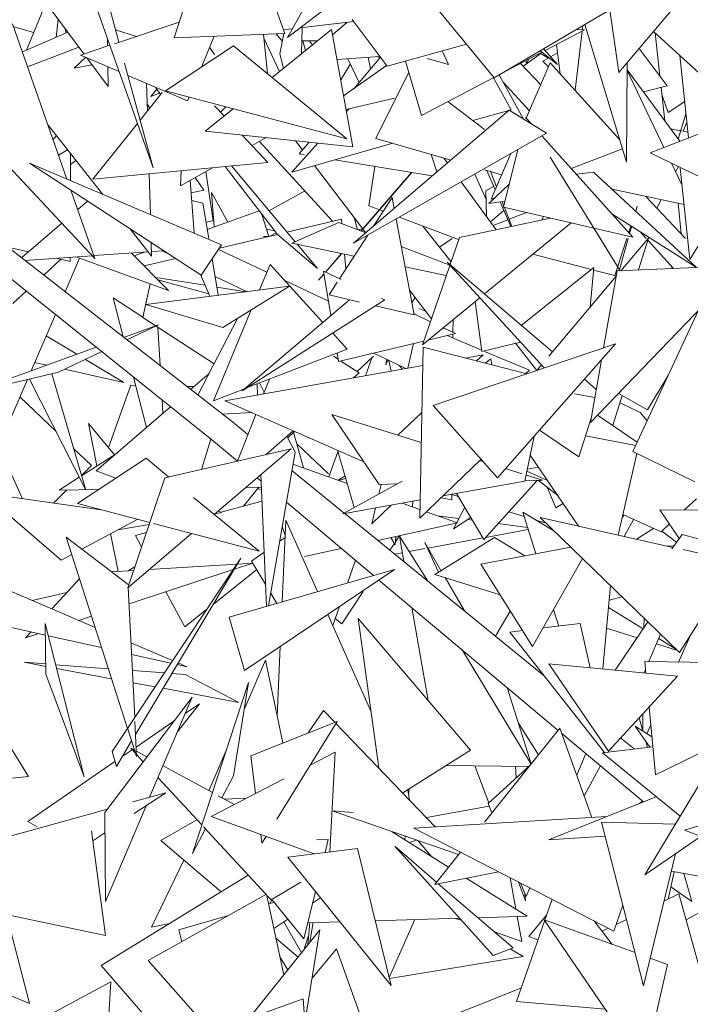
# Model space of a CAD drawing. Header units: metres. Extents: x -14.5 to 19.7, y -19.1 to 4.
# Tile 120 of 218: x 16.529 to 16.67, y 2.666 to 2.873. Entities that reach past the tile are written whole.
import ezdxf

# ---------------------------------------------------------------- set-up
doc = ezdxf.new("R2010")
doc.units = ezdxf.units.M
doc.layers.add('G-IMPT', color=7, linetype='Continuous', lineweight=5)
doc.layers.add('L-PLNT', color=7, linetype='Continuous', lineweight=5, true_color=0x005900)

# ---------------------------------------------------------------- blocks, each defined once
blk = doc.blocks.new('ÁRVORES ORNAMENTAIS - Pequeno e Médio Porte - Ipê-roxo-2976198-A')
at = {"layer": 'G-IMPT', "color": 253, "true_color": 0xaaaaaa}
for p, q in [((6.08667, 2.86917), (6.09667, 2.90079)), ((6.10992, 2.87005), (6.0995, 2.89927)), ((6.04933, 2.89047), (6.06771, 2.86577)), ((6.11964, 2.8857), (6.11044, 2.86924)), ((6.17661, 2.88564), (6.18003, 2.86185)), ((6.06839, 2.88098), (6.08226, 2.84183)), ((6.12816, 2.88271), (6.11044, 2.86924)), ((6.13995, 2.87765), (6.15385, 2.86072)), ((6.05563, 2.86659), (6.0597, 2.87643)), ((6.07293, 2.87605), (6.07506, 2.86823)), ((6.15385, 2.86072), (6.17813, 2.87505)), ((6.19196, 2.87599), (6.18003, 2.86185)), ((6.06188, 2.86927), (6.06227, 2.87308)), ((6.13139, 2.86321), (6.12404, 2.87299)), ((6.05272, 2.87212), (6.06415, 2.83947)), ((6.05716, 2.87029), (6.05296, 2.87144)), ((6.06401, 2.87018), (6.06369, 2.87118)), ((6.07413, 2.86792), (6.08771, 2.87246)), ((6.07435, 2.87084), (6.07875, 2.86946)), ((6.11969, 2.87089), (6.1072, 2.86084)), ((6.10964, 2.87084), (6.11146, 2.87105)), ((6.11308, 2.87124), (6.12436, 2.87256)), ((6.1134, 2.86583), (6.1135, 2.87129)), ((6.11969, 2.87089), (6.1242, 2.84626)), ((6.12291, 2.87239), (6.11989, 2.86981)), ((6.16454, 2.86649), (6.17281, 2.87084)), ((6.17082, 2.85815), (6.17232, 2.87058)), ((6.17106, 2.87088), (6.17281, 2.87084)), ((6.17235, 2.87085), (6.17245, 2.87169)), ((6.17291, 2.87197), (6.1816, 2.84303)), ((6.05478, 2.86623), (6.06433, 2.87031)), ((6.07263, 2.86902), (6.07265, 2.86742)), ((6.10992, 2.87005), (6.08667, 2.86917)), ((6.09238, 2.86301), (6.09502, 2.86949)), ((6.10544, 2.86988), (6.10623, 2.86164)), ((6.10551, 2.86911), (6.10878, 2.86211)), ((6.10808, 2.86998), (6.10937, 2.86841)), ((6.10883, 2.86581), (6.1097, 2.87005)), ((6.11345, 2.86855), (6.11676, 2.86853)), ((6.11366, 2.86855), (6.11425, 2.86651)), ((6.115, 2.86854), (6.11569, 2.86767)), ((6.19833, 2.86039), (6.18733, 2.87049)), ((6.18765, 2.8702), (6.18864, 2.86113)), ((6.06663, 2.86722), (6.05588, 2.86308)), ((6.067, 2.86554), (6.07314, 2.86758)), ((6.08486, 2.85799), (6.09908, 2.86748)), ((6.09409, 2.8672), (6.09515, 2.86568)), ((6.09908, 2.86748), (6.12292, 2.84798)), ((6.13139, 2.86321), (6.14802, 2.86782)), ((6.16711, 2.86354), (6.16423, 2.86684)), ((6.16696, 2.86776), (6.16769, 2.86162)), ((6.19017, 2.85907), (6.18431, 2.86692)), ((6.0681, 2.86506), (6.06568, 2.86277)), ((6.07509, 2.86206), (6.067, 2.86554)), ((6.0683, 2.86498), (6.07279, 2.85895)), ((6.10959, 2.86277), (6.10883, 2.86581)), ((6.12985, 2.86525), (6.12084, 2.8646)), ((6.12315, 2.86476), (6.12548, 2.85977)), ((6.12438, 2.85847), (6.12996, 2.86511)), ((6.12737, 2.86507), (6.12788, 2.86263)), ((6.12981, 2.86493), (6.1292, 2.8652)), ((6.13979, 2.86484), (6.14424, 2.86354)), ((6.14424, 2.86354), (6.14293, 2.8664)), ((6.15627, 2.86215), (6.16388, 2.86615)), ((6.16364, 2.86584), (6.15994, 2.86321)), ((6.16051, 2.86438), (6.16063, 2.8637)), ((6.16062, 2.86373), (6.16112, 2.8647)), ((6.16348, 2.86594), (6.16524, 2.86489)), ((6.16711, 2.86354), (6.16353, 2.86643)), ((6.16536, 2.86496), (6.16409, 2.86423)), ((6.16717, 2.86599), (6.1657, 2.86515)), ((6.19466, 2.84815), (6.19282, 2.86545)), ((6.06939, 2.86351), (6.06568, 2.86277)), ((6.07272, 2.86308), (6.07279, 2.85895)), ((6.07625, 2.86386), (6.08226, 2.84183)), ((6.12163, 2.8603), (6.12365, 2.86368)), ((6.13127, 2.86336), (6.12224, 2.85695)), ((6.13862, 2.85288), (6.13525, 2.86428)), ((6.16363, 2.8593), (6.15939, 2.86379)), ((6.16563, 2.8639), (6.16058, 2.85228)), ((6.16526, 2.86307), (6.16409, 2.86423)), ((6.16563, 2.8639), (6.18017, 2.8478)), ((6.18176, 2.8639), (6.1816, 2.84303)), ((6.18175, 2.86241), (6.19283, 2.84744)), ((6.08948, 2.85589), (6.07696, 2.86126)), ((6.13595, 2.86192), (6.129, 2.84805)), ((6.13862, 2.85288), (6.15376, 2.86083)), ((6.15738, 2.85407), (6.15367, 2.86078)), ((6.15492, 2.86135), (6.16, 2.8521)), ((6.1895, 2.84613), (6.18175, 2.86229)), ((6.08088, 2.85958), (6.08105, 2.85377)), ((6.08174, 2.85681), (6.08299, 2.8584)), ((6.0838, 2.85722), (6.08272, 2.85879)), ((6.16125, 2.85383), (6.15575, 2.85984)), ((6.19017, 2.85907), (6.18517, 2.85778)), ((6.1889, 2.85874), (6.18966, 2.85173)), ((6.08416, 2.85767), (6.07952, 2.85186)), ((6.08358, 2.85754), (6.08174, 2.85681)), ((6.08486, 2.85799), (6.12292, 2.84798)), ((6.08948, 2.85589), (6.0898, 2.85669)), ((6.13294, 2.85649), (6.12276, 2.85412)), ((6.1904, 2.85347), (6.18906, 2.85725)), ((6.08156, 2.85441), (6.08106, 2.85518)), ((6.09902, 2.85427), (6.09319, 2.84958)), ((6.09515, 2.85487), (6.09714, 2.85276)), ((6.09751, 2.85467), (6.0964, 2.85355)), ((6.12338, 2.85427), (6.12284, 2.85367)), ((6.14414, 2.85578), (6.15183, 2.84993)), ((6.15738, 2.85407), (6.14938, 2.85179)), ((6.18663, 2.84501), (6.21287, 2.85526)), ((6.1904, 2.85347), (6.19385, 2.85576)), ((6.15696, 2.85398), (6.12434, 2.82603)), ((6.1648, 2.84913), (6.15696, 2.85398)), ((6.16045, 2.85243), (6.16167, 2.85107)), ((6.19249, 2.8479), (6.19412, 2.85319)), ((6.04284, 2.85182), (6.06998, 2.82282)), ((6.06018, 2.8508), (6.07166, 2.83628)), ((6.07896, 2.85115), (6.06961, 2.83945)), ((6.1909, 2.85005), (6.19303, 2.84966)), ((6.19351, 2.84957), (6.19431, 2.85147)), ((6.06124, 2.84779), (6.06191, 2.84861)), ((6.1242, 2.84626), (6.09319, 2.84958)), ((6.10092, 2.84875), (6.10633, 2.84301)), ((6.103, 2.84655), (6.10596, 2.84822)), ((6.1648, 2.84913), (6.12434, 2.82603)), ((6.129, 2.84805), (6.14472, 2.84349)), ((6.16388, 2.8486), (6.18298, 2.8273)), ((6.19322, 2.84962), (6.19453, 2.84938)), ((6.0989, 2.78852), (6.02364, 2.84709)), ((6.10454, 2.84742), (6.1199, 2.83064)), ((6.11685, 2.84705), (6.11135, 2.84098)), ((6.13258, 2.84701), (6.11135, 2.84098)), ((6.11359, 2.84562), (6.11211, 2.84756)), ((6.1129, 2.84479), (6.11497, 2.84725)), ((6.18077, 2.84582), (6.17004, 2.84173)), ((6.06423, 2.84567), (6.06238, 2.84452)), ((6.06492, 2.8448), (6.06489, 2.83915)), ((6.11404, 2.8446), (6.1129, 2.84479)), ((6.14182, 2.84101), (6.14064, 2.84467)), ((6.14328, 2.84391), (6.14402, 2.84289)), ((6.15737, 2.84489), (6.1532, 2.8353)), ((6.15582, 2.83358), (6.15879, 2.8457)), ((6.16559, 2.84409), (6.17637, 2.82661)), ((6.16559, 2.84409), (6.18028, 2.82026)), ((6.20905, 2.83415), (6.18663, 2.84501)), ((6.09493, 2.78448), (6.02225, 2.84269)), ((6.09234, 2.81934), (6.05625, 2.84282)), ((6.09661, 2.82569), (6.05625, 2.84282)), ((6.06601, 2.84343), (6.06491, 2.84258)), ((6.10633, 2.84301), (6.06961, 2.83945)), ((6.08795, 2.8381), (6.09469, 2.84188)), ((6.10833, 2.82788), (6.09738, 2.84214)), ((6.11203, 2.82634), (6.09866, 2.84227)), ((6.12688, 2.82821), (6.1161, 2.84233)), ((6.14081, 2.84015), (6.12037, 2.84354)), ((6.12881, 2.84214), (6.12756, 2.83387)), ((6.19327, 2.83826), (6.19106, 2.84286)), ((6.19194, 2.84103), (6.19252, 2.84216)), ((6.19289, 2.8418), (6.19494, 2.82265)), ((6.08143, 2.8406), (6.08168, 2.83203)), ((6.08811, 2.84124), (6.08795, 2.8381)), ((6.09285, 2.83717), (6.09109, 2.83986)), ((6.09482, 2.83081), (6.0933, 2.8411)), ((6.13657, 2.84085), (6.12593, 2.82858)), ((6.13652, 2.84086), (6.13154, 2.83518)), ((6.14979, 2.84056), (6.15215, 2.83522)), ((6.15183, 2.84142), (6.15541, 2.84039)), ((6.15228, 2.84129), (6.15404, 2.83722)), ((6.15431, 2.83784), (6.15304, 2.84108)), ((6.17111, 2.84054), (6.17472, 2.84096)), ((6.17472, 2.84096), (6.19635, 2.82097)), ((6.09, 2.83925), (6.09088, 2.82812)), ((6.14693, 2.83893), (6.15427, 2.82888)), ((6.15212, 2.837), (6.15371, 2.83797)), ((6.15701, 2.83845), (6.15273, 2.83439)), ((6.06496, 2.83716), (6.06998, 2.82282)), ((6.09285, 2.83717), (6.09021, 2.83658)), ((6.0979, 2.83047), (6.09446, 2.83669)), ((6.09446, 2.83669), (6.09506, 2.82945)), ((6.10655, 2.83286), (6.11404, 2.83696)), ((6.13241, 2.83561), (6.12852, 2.82962)), ((6.13241, 2.83561), (6.13284, 2.83332)), ((6.15212, 2.837), (6.15222, 2.83168)), ((6.15401, 2.8356), (6.1532, 2.8353)), ((6.19371, 2.83416), (6.17861, 2.83737)), ((6.19403, 2.82704), (6.18572, 2.83586)), ((6.06848, 2.83486), (6.06639, 2.83307)), ((6.09268, 2.83448), (6.09033, 2.83501)), ((6.09392, 2.82704), (6.09268, 2.83448)), ((6.13154, 2.83518), (6.12588, 2.8286)), ((6.13055, 2.83275), (6.12756, 2.83387)), ((6.15614, 2.83488), (6.15273, 2.83439)), ((6.15511, 2.83473), (6.15734, 2.82953)), ((6.15588, 2.83384), (6.15551, 2.83479)), ((6.15582, 2.83358), (6.18298, 2.8273)), ((6.15755, 2.82958), (6.156, 2.83353)), ((6.18356, 2.83279), (6.1839, 2.83384)), ((6.1836, 2.83276), (6.1839, 2.83384)), ((6.18802, 2.83342), (6.18893, 2.83518)), ((6.19314, 2.82799), (6.19251, 2.83442)), ((6.10451, 2.83285), (6.0936, 2.82892)), ((6.10651, 2.82747), (6.10496, 2.83227)), ((6.12443, 2.83142), (6.12517, 2.82887)), ((6.14639, 2.8268), (6.1339, 2.83149)), ((6.15589, 2.83291), (6.15306, 2.83054)), ((6.16065, 2.83246), (6.15697, 2.83107)), ((6.16423, 2.83163), (6.16384, 2.83091)), ((6.17855, 2.83224), (6.1963, 2.82097)), ((6.06306, 2.83022), (6.05461, 2.82298)), ((6.09334, 2.83047), (6.09495, 2.83084)), ((6.12179, 2.83109), (6.11032, 2.82837)), ((6.11138, 2.82605), (6.12126, 2.83038)), ((6.12126, 2.83038), (6.12688, 2.82821)), ((6.12188, 2.83014), (6.12179, 2.83109)), ((6.13326, 2.83112), (6.13706, 2.81099)), ((6.14479, 2.82214), (6.13888, 2.82962)), ((6.14654, 2.82725), (6.16569, 2.8313)), ((6.15183, 2.8154), (6.16999, 2.8303)), ((6.15672, 2.83097), (6.15361, 2.82979)), ((6.18211, 2.82828), (6.18256, 2.82969)), ((6.18229, 2.82807), (6.18272, 2.8296)), ((6.19494, 2.82265), (6.19984, 2.83066)), ((6.07733, 2.82911), (6.08193, 2.82329)), ((6.10833, 2.8279), (6.09616, 2.82502)), ((6.1064, 2.82744), (6.10543, 2.82745)), ((6.10602, 2.82899), (6.10773, 2.82866)), ((6.10808, 2.8282), (6.10689, 2.82756)), ((6.10833, 2.82788), (6.11674, 2.82073)), ((6.12729, 2.82772), (6.12137, 2.81857)), ((6.12621, 2.8291), (6.12527, 2.82884)), ((6.14654, 2.82725), (6.13879, 2.80469)), ((6.18577, 2.82704), (6.18442, 2.82851)), ((6.05606, 2.82422), (6.05175, 2.82521)), ((6.08185, 2.82617), (6.08193, 2.82329)), ((6.09234, 2.81934), (6.09661, 2.82569)), ((6.11138, 2.82605), (6.12444, 2.82332)), ((6.11674, 2.82073), (6.11246, 2.82583)), ((6.13435, 2.82533), (6.14454, 2.82141)), ((6.14239, 2.82518), (6.14503, 2.82704)), ((6.17637, 2.82661), (6.18028, 2.82026)), ((6.1792, 2.81924), (6.18171, 2.82704)), ((6.18012, 2.82025), (6.18201, 2.82704)), ((6.18046, 2.82027), (6.18626, 2.82713)), ((6.18413, 2.82043), (6.18626, 2.82713)), ((6.19152, 2.82076), (6.18611, 2.82667)), ((6.06943, 2.82341), (6.05532, 2.82243)), ((6.0648, 2.82309), (6.0648, 2.82221)), ((6.06604, 2.82317), (6.08549, 2.81611)), ((6.08119, 2.82422), (6.06976, 2.82343)), ((6.07767, 2.82398), (6.08549, 2.81611)), ((6.0804, 2.82416), (6.07825, 2.82339)), ((6.0845, 2.82445), (6.0819, 2.82427)), ((6.08415, 2.82442), (6.08564, 2.8237)), ((6.09597, 2.82473), (6.10614, 2.81996)), ((6.12181, 2.82387), (6.11844, 2.81995)), ((6.12184, 2.82386), (6.11845, 2.81995)), ((6.12272, 2.82067), (6.12245, 2.82374)), ((6.16198, 2.82373), (6.17429, 2.82052)), ((6.05927, 2.81936), (6.06284, 2.82266)), ((6.0648, 2.82221), (6.06186, 2.82289)), ((6.06377, 2.81585), (6.06681, 2.8229)), ((6.08697, 2.82284), (6.08036, 2.82127)), ((6.0959, 2.81512), (6.09463, 2.82275)), ((6.1068, 2.82155), (6.10459, 2.81623)), ((6.1068, 2.82155), (6.11788, 2.80943)), ((6.13516, 2.82108), (6.1438, 2.81927)), ((6.16608, 2.80322), (6.14395, 2.82209)), ((6.16434, 2.79985), (6.14395, 2.82209)), ((6.20578, 2.82139), (6.17407, 2.78839)), ((6.17967, 2.82023), (6.20578, 2.82139)), ((6.19086, 2.82148), (6.19131, 2.82075)), ((6.09414, 2.8149), (6.09217, 2.81945)), ((6.09524, 2.81906), (6.10183, 2.81588)), ((6.11813, 2.81959), (6.11699, 2.81827)), ((6.11813, 2.81958), (6.11699, 2.81827)), ((6.12169, 2.81842), (6.11804, 2.82014)), ((6.11956, 2.81086), (6.11804, 2.82014)), ((6.17478, 2.82091), (6.15953, 2.8088)), ((6.16534, 2.80234), (6.17947, 2.81909)), ((6.17478, 2.82091), (6.17403, 2.81265)), ((6.17473, 2.82041), (6.17949, 2.81917)), ((6.17967, 2.82023), (6.17683, 2.80405)), ((6.08163, 2.81751), (6.08007, 2.81046)), ((6.08072, 2.81319), (6.11089, 2.81703)), ((6.09314, 2.81721), (6.08279, 2.81882)), ((6.09391, 2.81545), (6.08323, 2.81838)), ((6.0969, 2.80838), (6.11089, 2.81703)), ((6.10986, 2.81821), (6.11907, 2.81388)), ((6.12091, 2.81786), (6.11919, 2.81521)), ((6.05279, 2.81336), (6.05561, 2.81598)), ((6.10176, 2.81587), (6.09562, 2.81683)), ((6.11919, 2.81521), (6.12557, 2.8137)), ((6.14067, 2.81016), (6.13609, 2.81616)), ((6.08009, 2.81052), (6.07387, 2.81458)), ((6.07387, 2.81458), (6.07598, 2.80636)), ((6.0969, 2.80838), (6.08072, 2.81319)), ((6.1235, 2.81419), (6.10092, 2.79507)), ((6.13089, 2.81413), (6.10092, 2.79507)), ((6.12895, 2.8129), (6.13706, 2.81099)), ((6.13089, 2.81413), (6.1301, 2.81446)), ((6.13658, 2.81352), (6.13725, 2.81463)), ((6.13879, 2.80469), (6.15083, 2.81458)), ((6.14987, 2.81379), (6.15123, 2.8033)), ((6.05662, 2.79924), (6.06172, 2.81108)), ((6.10285, 2.81206), (6.09492, 2.79298)), ((6.14046, 2.80956), (6.13703, 2.81119)), ((6.13802, 2.81232), (6.13941, 2.8118)), ((6.18297, 2.78233), (6.19675, 2.812)), ((6.07625, 2.80635), (6.08338, 2.80893)), ((6.07672, 2.80578), (6.08338, 2.80893)), ((6.08007, 2.81046), (6.09503, 2.80075)), ((6.09164, 2.79416), (6.09993, 2.81025)), ((6.14519, 2.80733), (6.14521, 2.80996)), ((6.06622, 2.80272), (6.05978, 2.80659)), ((6.08325, 2.8084), (6.08371, 2.80034)), ((6.11995, 2.80717), (6.12301, 2.80383)), ((6.14574, 2.80708), (6.14002, 2.8057)), ((6.14574, 2.80708), (6.14317, 2.80829)), ((6.14398, 2.80665), (6.15119, 2.80361)), ((6.14518, 2.80615), (6.14519, 2.80694)), ((6.13906, 2.80547), (6.12115, 2.80118)), ((6.13694, 2.80497), (6.13574, 2.7998)), ((6.14101, 2.79201), (6.17932, 2.80489)), ((6.15123, 2.8033), (6.15935, 2.80529)), ((6.15451, 2.77678), (6.17932, 2.80489)), ((6.16281, 2.79935), (6.15831, 2.80504)), ((6.04379, 2.7946), (6.07031, 2.8042)), ((6.06236, 2.79896), (6.07146, 2.80328)), ((6.12301, 2.80383), (6.10185, 2.79566)), ((6.12115, 2.80118), (6.12086, 2.80299)), ((6.12856, 2.80296), (6.13527, 2.79971)), ((6.13894, 2.80421), (6.13821, 2.76836)), ((6.16072, 2.79863), (6.13894, 2.80421)), ((6.14779, 2.80194), (6.15153, 2.80261)), ((6.15017, 2.80133), (6.15153, 2.80261)), ((6.15183, 2.80334), (6.16123, 2.79938)), ((6.05987, 2.80042), (6.05737, 2.80098)), ((6.07607, 2.79679), (6.06801, 2.80164)), ((6.09728, 2.79295), (6.13886, 2.80035)), ((6.12008, 2.80234), (6.12107, 2.80171)), ((6.12168, 2.80131), (6.12553, 2.79882)), ((6.12853, 2.80234), (6.12511, 2.79909)), ((6.12826, 2.80209), (6.12685, 2.79821)), ((6.13128, 2.80164), (6.1311, 2.80051)), ((6.13153, 2.80152), (6.1311, 2.80051)), ((6.13222, 2.79917), (6.1317, 2.80144)), ((6.13391, 2.80037), (6.13462, 2.7996)), ((6.15313, 2.80177), (6.15193, 2.80088)), ((6.15335, 2.80052), (6.15313, 2.80177)), ((6.1628, 2.79933), (6.16376, 2.80048)), ((6.17639, 2.80157), (6.17407, 2.78839)), ((6.04379, 2.7946), (6.06236, 2.79896)), ((6.06098, 2.79864), (6.0681, 2.77418)), ((6.07607, 2.79679), (6.06365, 2.79957)), ((6.0901, 2.79536), (6.09399, 2.79872)), ((6.12553, 2.79882), (6.12432, 2.79776)), ((6.16123, 2.79938), (6.16052, 2.79868)), ((6.18605, 2.79105), (6.19037, 2.79825)), ((6.05122, 2.78673), (6.05583, 2.79743)), ((6.0681, 2.77418), (6.05628, 2.79753)), ((6.07753, 2.79623), (6.07284, 2.78319)), ((6.07753, 2.79623), (6.07858, 2.79621)), ((6.07813, 2.79794), (6.08084, 2.78737)), ((6.10408, 2.79652), (6.10418, 2.79417)), ((6.10459, 2.79672), (6.10558, 2.79478)), ((6.10664, 2.79751), (6.10543, 2.7944)), ((6.17529, 2.79535), (6.17279, 2.79749)), ((6.08928, 2.796), (6.0908, 2.79597)), ((6.10143, 2.79549), (6.09492, 2.79298)), ((6.17499, 2.79363), (6.17073, 2.79442)), ((6.18605, 2.79105), (6.17994, 2.7945)), ((6.06185, 2.78653), (6.05428, 2.79382)), ((6.08412, 2.79314), (6.08428, 2.79033)), ((6.09728, 2.79295), (6.12646, 2.78018)), ((6.17873, 2.78781), (6.18075, 2.79405)), ((6.18451, 2.79053), (6.18027, 2.79257)), ((6.05478, 2.77242), (6.0468, 2.79008)), ((6.0703, 2.77826), (6.08589, 2.79173)), ((6.10289, 2.7905), (6.0968, 2.79014)), ((6.10377, 2.79011), (6.09995, 2.78028)), ((6.11976, 2.7901), (6.12968, 2.77541)), ((6.11976, 2.7901), (6.13853, 2.78424)), ((6.13364, 2.78576), (6.13866, 2.7905)), ((6.14101, 2.79201), (6.15451, 2.77678)), ((6.18451, 2.79053), (6.18597, 2.78878)), ((6.06865, 2.78817), (6.07414, 2.78165)), ((6.06865, 2.78817), (6.07044, 2.7793)), ((6.10213, 2.78588), (6.0989, 2.78852)), ((6.17165, 2.7812), (6.17423, 2.7893)), ((6.18389, 2.78431), (6.17557, 2.78995)), ((6.11164, 2.78667), (6.10591, 2.78165)), ((6.11191, 2.78655), (6.11049, 2.78519)), ((6.11171, 2.78635), (6.11378, 2.77891)), ((6.16337, 2.78682), (6.17165, 2.7812)), ((6.09241, 2.77855), (6.09438, 2.78492)), ((6.09994, 2.78028), (6.09493, 2.78448)), ((6.11032, 2.78551), (6.11203, 2.78217)), ((6.11907, 2.77765), (6.11238, 2.78394)), ((6.16031, 2.77611), (6.16224, 2.78554)), ((6.18356, 2.7836), (6.17305, 2.78558)), ((6.0693, 2.77936), (6.06554, 2.78298)), ((6.07446, 2.78185), (6.06721, 2.77724)), ((6.08469, 2.77677), (6.11125, 2.78288)), ((6.09505, 2.76913), (6.11125, 2.78288)), ((6.11203, 2.78217), (6.10649, 2.74991)), ((6.12103, 2.78227), (6.11911, 2.777)), ((6.12442, 2.77056), (6.12094, 2.7826)), ((6.18378, 2.78193), (6.1799, 2.76478)), ((6.19598, 2.77595), (6.18297, 2.78233)), ((6.06633, 2.77138), (6.08078, 2.78089)), ((6.08078, 2.78089), (6.08554, 2.77696)), ((6.1116, 2.77968), (6.12296, 2.77562)), ((6.15107, 2.78066), (6.13821, 2.76836)), ((6.1508, 2.78041), (6.15149, 2.78019)), ((6.16142, 2.78156), (6.17155, 2.76666)), ((6.0693, 2.77936), (6.0672, 2.77728)), ((6.0744, 2.77669), (6.0703, 2.77826)), ((6.12236, 2.76941), (6.11137, 2.77836)), ((6.15621, 2.77872), (6.15963, 2.77765)), ((6.16073, 2.77818), (6.16505, 2.77623)), ((6.16083, 2.77863), (6.16313, 2.77905)), ((6.06671, 2.77692), (6.06248, 2.77423)), ((6.08469, 2.77677), (6.07693, 2.75374)), ((6.10494, 2.77609), (6.10409, 2.7768)), ((6.10488, 2.77748), (6.10606, 2.74979)), ((6.12252, 2.77713), (6.12108, 2.7763)), ((6.12266, 2.77664), (6.12121, 2.77625)), ((6.13453, 2.77613), (6.12205, 2.76924)), ((6.12968, 2.77541), (6.1334, 2.77551)), ((6.16031, 2.77611), (6.14308, 2.77302)), ((6.15166, 2.76386), (6.16288, 2.77625)), ((6.16033, 2.77619), (6.16401, 2.77628)), ((6.16057, 2.77736), (6.16401, 2.77628)), ((6.16313, 2.77626), (6.16718, 2.77309)), ((6.04656, 2.77359), (6.06294, 2.75953)), ((6.04656, 2.77359), (6.07124, 2.77009)), ((6.06414, 2.77425), (6.06134, 2.77149)), ((6.06248, 2.77423), (6.07085, 2.77435)), ((6.10442, 2.77484), (6.10124, 2.77086)), ((6.10173, 2.7748), (6.105, 2.77485)), ((6.10413, 2.77447), (6.10502, 2.77434)), ((6.1301, 2.77542), (6.12964, 2.77343)), ((6.15166, 2.76386), (6.14595, 2.77353)), ((6.16497, 2.77482), (6.1668, 2.77051)), ((6.06633, 2.77138), (6.08153, 2.76739)), ((6.09073, 2.77269), (6.10447, 2.76137)), ((6.10512, 2.77191), (6.09647, 2.76957)), ((6.12854, 2.75629), (6.11022, 2.77166)), ((6.13829, 2.77216), (6.12205, 2.76924)), ((6.13454, 2.77148), (6.13825, 2.77016)), ((6.13673, 2.7707), (6.13676, 2.77188)), ((6.14267, 2.77262), (6.14493, 2.77218)), ((6.14493, 2.77218), (6.14494, 2.77335)), ((6.14494, 2.77327), (6.14635, 2.77285)), ((6.16831, 2.77143), (6.1668, 2.77051)), ((6.19383, 2.77006), (6.19636, 2.77242)), ((6.0952, 2.76925), (6.09661, 2.76949)), ((6.09593, 2.76987), (6.09661, 2.76949)), ((6.16442, 2.73518), (6.12247, 2.76932)), ((6.13223, 2.77107), (6.12817, 2.76711)), ((6.12895, 2.77048), (6.12817, 2.76711)), ((6.1396, 2.76968), (6.14612, 2.76735)), ((6.14767, 2.77062), (6.1453, 2.7661)), ((6.15691, 2.76965), (6.16013, 2.76868)), ((6.16637, 2.7657), (6.15985, 2.76957)), ((6.15985, 2.76957), (6.16261, 2.76083)), ((6.19271, 2.76407), (6.18866, 2.77011)), ((6.18866, 2.77011), (6.19744, 2.77002)), ((6.06726, 2.76184), (6.07892, 2.76807)), ((6.10934, 2.75074), (6.11009, 2.76794)), ((6.11677, 2.75296), (6.11009, 2.76794)), ((6.12941, 2.76367), (6.14612, 2.76735)), ((6.14194, 2.76884), (6.14644, 2.76826)), ((6.14895, 2.76845), (6.1453, 2.7661)), ((6.14828, 2.76802), (6.14928, 2.76789)), ((6.16261, 2.76793), (6.16473, 2.76729)), ((6.19137, 2.7622), (6.16352, 2.76846)), ((6.19274, 2.74015), (6.16352, 2.76846)), ((6.18072, 2.7684), (6.18105, 2.76899)), ((6.18087, 2.76907), (6.18888, 2.76545)), ((6.18312, 2.76806), (6.18117, 2.7645)), ((6.07482, 2.76588), (6.08139, 2.76697)), ((6.08084, 2.76535), (6.07854, 2.76472)), ((6.08233, 2.76718), (6.10447, 2.76137)), ((6.10996, 2.76477), (6.10935, 2.76656)), ((6.15206, 2.76429), (6.16099, 2.76595)), ((6.15468, 2.76719), (6.16086, 2.76638)), ((6.18727, 2.76618), (6.18375, 2.76392)), ((6.18888, 2.76545), (6.19067, 2.76712)), ((6.19215, 2.76329), (6.18903, 2.76559)), ((6.07698, 2.75442), (6.06397, 2.76434)), ((6.06397, 2.76434), (6.07688, 2.72421)), ((6.07332, 2.76508), (6.07493, 2.75712)), ((6.07693, 2.75374), (6.0903, 2.76509)), ((6.07983, 2.76233), (6.07854, 2.76472)), ((6.10882, 2.76351), (6.10993, 2.7643)), ((6.13215, 2.76428), (6.13306, 2.76271)), ((6.13322, 2.76451), (6.13306, 2.76271)), ((6.13312, 2.76336), (6.13398, 2.76468)), ((6.13995, 2.75509), (6.13395, 2.76452)), ((6.13487, 2.75923), (6.13395, 2.76452)), ((6.13926, 2.76321), (6.14268, 2.75732)), ((6.13926, 2.76321), (6.14216, 2.757)), ((6.13993, 2.76205), (6.15147, 2.76418)), ((6.15394, 2.76429), (6.14139, 2.75652)), ((6.15394, 2.76429), (6.16028, 2.76039)), ((6.19333, 2.76493), (6.19115, 2.7619)), ((6.19333, 2.76493), (6.212, 2.75976)), ((6.10287, 2.7593), (6.10558, 2.76122)), ((6.11404, 2.7603), (6.12175, 2.76199)), ((6.13196, 2.76159), (6.13289, 2.76301)), ((6.13299, 2.76076), (6.13455, 2.76105)), ((6.13598, 2.76132), (6.13932, 2.76193)), ((6.16996, 2.76222), (6.15108, 2.75864)), ((6.19014, 2.76248), (6.19158, 2.7625)), ((6.20482, 2.75918), (6.19351, 2.76172)), ((6.06294, 2.75953), (6.06514, 2.76071)), ((6.07362, 2.71932), (6.10063, 2.75995)), ((6.07855, 2.72294), (6.10063, 2.75995)), ((6.10287, 2.7593), (6.10587, 2.75434)), ((6.12307, 2.75471), (6.12473, 2.75948)), ((6.17241, 2.75985), (6.16187, 2.74137)), ((6.20482, 2.75918), (6.19274, 2.74015)), ((6.07356, 2.75703), (6.07814, 2.75732)), ((6.07841, 2.75813), (6.077, 2.75725)), ((6.07718, 2.75034), (6.09902, 2.75752)), ((6.08139, 2.75752), (6.10322, 2.7589)), ((6.09488, 2.75031), (6.10395, 2.75751)), ((6.09821, 2.74752), (6.13295, 2.75756)), ((6.09922, 2.75759), (6.10322, 2.7589)), ((6.10139, 2.73635), (6.13295, 2.75756)), ((6.15108, 2.75864), (6.16187, 2.74137)), ((6.05607, 2.71414), (6.0298, 2.75635)), ((6.04444, 2.75638), (6.07006, 2.7454)), ((6.061, 2.74929), (6.06678, 2.75562)), ((6.16728, 2.72379), (6.12966, 2.75535)), ((6.14139, 2.75652), (6.15509, 2.75223)), ((6.14354, 2.75585), (6.14761, 2.74886)), ((6.07701, 2.75381), (6.07837, 2.72646)), ((6.08888, 2.74554), (6.08492, 2.75289)), ((6.12188, 2.74618), (6.12631, 2.75296)), ((6.17827, 2.75417), (6.17664, 2.73669)), ((6.06415, 2.75274), (6.05681, 2.75108)), ((6.10694, 2.75256), (6.10823, 2.75042)), ((6.17799, 2.75112), (6.1807, 2.75182)), ((6.03772, 2.74868), (6.0596, 2.74379)), ((6.08888, 2.74554), (6.09349, 2.7492)), ((6.11996, 2.7458), (6.12135, 2.74977)), ((6.13996, 2.73009), (6.13656, 2.74957)), ((6.15414, 2.74354), (6.1572, 2.74884)), ((6.16631, 2.74915), (6.1674, 2.74569)), ((6.17784, 2.74958), (6.18511, 2.7451)), ((6.06663, 2.74687), (6.06931, 2.74775)), ((6.09821, 2.74752), (6.10139, 2.73635)), ((6.12797, 2.72785), (6.11892, 2.74814)), ((6.12188, 2.74618), (6.12049, 2.7473)), ((6.14885, 2.71965), (6.1253, 2.74729)), ((6.1296, 2.71591), (6.1253, 2.74729)), ((6.17928, 2.73643), (6.18611, 2.74658)), ((6.18528, 2.74536), (6.18531, 2.74735)), ((6.05972, 2.7356), (6.05957, 2.74625)), ((6.06774, 2.71403), (6.05957, 2.74625)), ((6.15976, 2.74475), (6.15716, 2.74443)), ((6.1719, 2.74625), (6.16411, 2.74529)), ((6.1719, 2.74625), (6.17398, 2.73694)), ((6.17744, 2.74522), (6.18384, 2.74321)), ((6.05544, 2.74319), (6.0566, 2.74446)), ((6.05544, 2.74319), (6.05821, 2.7441)), ((6.06022, 2.74365), (6.07143, 2.74115)), ((6.15716, 2.74443), (6.177, 2.71914)), ((6.18635, 2.73823), (6.18879, 2.74398)), ((6.1884, 2.74308), (6.19201, 2.74086)), ((6.19485, 2.74326), (6.19257, 2.73812)), ((6.07759, 2.74218), (6.08633, 2.73843)), ((6.10829, 2.72674), (6.10894, 2.74142)), ((6.16161, 2.71672), (6.14713, 2.7407)), ((6.18792, 2.74193), (6.19233, 2.74055)), ((6.07771, 2.73974), (6.08597, 2.7379)), ((6.10134, 2.72818), (6.10586, 2.73854)), ((6.10945, 2.72114), (6.10586, 2.73854)), ((6.0597, 2.73722), (6.05519, 2.73807)), ((6.05969, 2.73773), (6.05519, 2.73807)), ((6.07285, 2.73673), (6.06177, 2.73757)), ((6.07353, 2.73464), (6.06196, 2.7368)), ((6.08461, 2.73584), (6.07788, 2.73635)), ((6.08729, 2.7376), (6.08933, 2.73715)), ((6.08749, 2.73793), (6.08933, 2.73715)), ((6.17788, 2.7194), (6.16533, 2.73777)), ((6.19234, 2.73518), (6.16533, 2.73777)), ((6.18535, 2.73585), (6.18562, 2.7365)), ((6.18546, 2.73824), (6.18569, 2.73582)), ((6.18546, 2.73824), (6.2108, 2.73783)), ((6.05972, 2.7356), (6.06774, 2.71403)), ((6.08897, 2.73551), (6.08618, 2.73572)), ((6.10024, 2.72964), (6.08897, 2.73551)), ((6.17788, 2.7194), (6.19234, 2.73518)), ((6.08267, 2.73293), (6.07801, 2.7338)), ((6.10024, 2.72964), (6.08432, 2.73262)), ((6.10224, 2.73383), (6.09049, 2.69794)), ((6.09914, 2.71426), (6.10224, 2.73383)), ((6.15658, 2.73277), (6.16163, 2.71674)), ((6.07209, 2.70656), (6.09044, 2.73077)), ((6.08151, 2.70974), (6.09044, 2.73077)), ((6.08731, 2.72341), (6.09195, 2.72938)), ((6.08899, 2.72735), (6.09195, 2.72938)), ((6.18637, 2.72866), (6.18771, 2.71448)), ((6.11802, 2.72797), (6.11479, 2.72326)), ((6.11802, 2.72797), (6.12041, 2.72549)), ((6.18509, 2.72359), (6.18428, 2.72639)), ((6.18503, 2.72381), (6.18507, 2.72725)), ((6.07692, 2.72409), (6.07878, 2.71831)), ((6.07841, 2.72567), (6.07878, 2.71831)), ((6.07868, 2.72028), (6.08661, 2.72572)), ((6.10272, 2.71846), (6.12089, 2.72568)), ((6.10819, 2.70514), (6.12089, 2.72568)), ((6.12063, 2.72526), (6.14145, 2.70357)), ((6.16766, 2.72427), (6.15183, 2.70451)), ((6.16317, 2.71866), (6.15893, 2.72531)), ((6.16766, 2.72427), (6.17436, 2.70553)), ((6.18652, 2.72027), (6.18343, 2.72465)), ((6.18696, 2.7224), (6.18343, 2.72465)), ((6.18672, 2.72494), (6.18589, 2.72308)), ((6.18771, 2.71448), (6.20968, 2.72524)), ((6.18518, 2.70878), (6.16807, 2.72313)), ((6.18321, 2.71988), (6.18041, 2.72216)), ((6.07453, 2.7162), (6.07773, 2.72157)), ((6.07577, 2.71829), (6.07785, 2.71971)), ((6.07858, 2.71892), (6.07756, 2.72003)), ((6.07837, 2.71959), (6.07756, 2.72003)), ((6.18716, 2.72035), (6.17656, 2.71909)), ((6.20205, 2.72102), (6.18547, 2.69344)), ((6.18606, 2.72022), (6.18572, 2.72142)), ((6.07453, 2.7162), (6.07362, 2.71932)), ((6.08091, 2.7182), (6.07872, 2.71939)), ((6.08016, 2.71721), (6.07876, 2.71873)), ((6.09391, 2.71113), (6.09751, 2.7194)), ((6.10374, 2.71055), (6.10272, 2.71846)), ((6.12046, 2.71921), (6.11521, 2.71649)), ((6.11933, 2.69828), (6.12046, 2.71921)), ((6.14885, 2.71965), (6.13464, 2.71067)), ((6.1712, 2.71437), (6.1731, 2.71891)), ((6.19287, 2.70575), (6.17656, 2.71909)), ((6.05593, 2.70468), (6.07423, 2.71723)), ((6.09467, 2.71072), (6.08432, 2.71635)), ((6.16118, 2.71624), (6.14371, 2.7164)), ((6.14979, 2.71634), (6.1527, 2.70858)), ((6.15256, 2.70845), (6.16136, 2.71641)), ((6.1583, 2.71626), (6.15848, 2.7138)), ((6.17274, 2.71005), (6.17616, 2.71635)), ((6.05607, 2.71414), (6.03865, 2.71233)), ((6.09245, 2.70394), (6.08326, 2.71386)), ((6.1097, 2.71364), (6.0944, 2.70571)), ((6.09914, 2.71426), (6.09668, 2.70962)), ((6.136, 2.71153), (6.13589, 2.71023)), ((6.07798, 2.70876), (6.08487, 2.71068)), ((6.07825, 2.70633), (6.08487, 2.71068)), ((6.09925, 2.70822), (6.09589, 2.71005)), ((6.10183, 2.70956), (6.09722, 2.70933)), ((6.13607, 2.70917), (6.13569, 2.71133)), ((6.18786, 2.70984), (6.16522, 2.70083)), ((6.07223, 2.68788), (6.08076, 2.70798)), ((6.13961, 2.70549), (6.15278, 2.70791)), ((6.15256, 2.70845), (6.15338, 2.70645)), ((6.18434, 2.70844), (6.18498, 2.70894)), ((6.21292, 2.70874), (6.19381, 2.70284)), ((6.04952, 2.70084), (6.07263, 2.70727)), ((6.07209, 2.70656), (6.07223, 2.68788)), ((6.11603, 2.69787), (6.0944, 2.70571)), ((6.12422, 2.70657), (6.1198, 2.70687)), ((6.11982, 2.70687), (6.14637, 2.6977)), ((6.17752, 2.70573), (6.13697, 2.70324)), ((6.05791, 2.70357), (6.05593, 2.70468)), ((6.09144, 2.70503), (6.08382, 2.7007)), ((6.10592, 2.68939), (6.09279, 2.70357)), ((6.17897, 2.68167), (6.13697, 2.70324)), ((6.17635, 2.70451), (6.19188, 2.7041)), ((6.17635, 2.70451), (6.18521, 2.67019)), ((6.06931, 2.70272), (6.07225, 2.6807)), ((6.06959, 2.70063), (6.07212, 2.7023)), ((6.09322, 2.7031), (6.09049, 2.69794)), ((6.10508, 2.70011), (6.10485, 2.70192)), ((6.10508, 2.70011), (6.10596, 2.70152)), ((6.13245, 2.7025), (6.14428, 2.69509)), ((6.13514, 2.70158), (6.13507, 2.70086)), ((6.17712, 2.70155), (6.16522, 2.70083)), ((6.19731, 2.70155), (6.18547, 2.69344)), ((6.21566, 2.69477), (6.19381, 2.70284)), ((6.08382, 2.7007), (6.09652, 2.68993)), ((6.11902, 2.70088), (6.11651, 2.70081)), ((6.11834, 2.69816), (6.11902, 2.70088)), ((6.13297, 2.69945), (6.14174, 2.69192)), ((6.13297, 2.69945), (6.15364, 2.67655)), ((6.13755, 2.70075), (6.136, 2.70028)), ((6.13787, 2.70063), (6.1406, 2.6974)), ((6.12515, 2.699), (6.11051, 2.69719)), ((6.11051, 2.69719), (6.1322, 2.67024)), ((6.12515, 2.699), (6.1322, 2.67024)), ((6.14678, 2.6982), (6.14137, 2.69146)), ((6.19192, 2.69786), (6.18521, 2.67019)), ((6.08187, 2.68249), (6.08871, 2.69656)), ((6.07131, 2.67443), (6.10219, 2.69342)), ((6.15475, 2.69411), (6.14137, 2.69146)), ((6.15717, 2.69287), (6.15841, 2.68624)), ((6.19036, 2.68838), (6.19167, 2.69413)), ((6.20483, 2.69179), (6.19104, 2.69424)), ((6.19536, 2.6879), (6.19367, 2.69377)), ((6.10703, 2.68819), (6.11328, 2.69196)), ((6.14211, 2.69161), (6.15782, 2.67813)), ((6.14799, 2.69277), (6.16076, 2.68477)), ((6.15895, 2.69196), (6.16042, 2.68804)), ((6.15938, 2.69173), (6.16054, 2.68889)), ((6.19536, 2.6879), (6.19094, 2.69093)), ((6.07225, 2.6807), (6.02806, 2.69009)), ((6.10602, 2.68944), (6.08123, 2.67547)), ((6.10602, 2.68944), (6.10968, 2.67246)), ((6.10703, 2.68819), (6.10606, 2.68923)), ((6.11385, 2.68006), (6.11631, 2.68998)), ((6.16031, 2.68945), (6.16042, 2.68804)), ((6.16054, 2.68889), (6.16132, 2.69074)), ((6.19262, 2.68948), (6.18962, 2.68802)), ((6.19262, 2.68948), (6.20504, 2.64469)), ((6.19414, 2.68401), (6.20559, 2.69033)), ((6.10646, 2.68737), (6.1076, 2.68769)), ((6.10672, 2.68744), (6.10713, 2.68825)), ((6.11385, 2.68006), (6.10714, 2.68826)), ((6.11571, 2.68753), (6.1174, 2.68864)), ((6.15851, 2.6669), (6.16599, 2.68834)), ((6.18084, 2.68711), (6.17897, 2.68167)), ((6.05147, 2.68512), (6.05627, 2.66649)), ((6.08763, 2.68195), (6.09803, 2.68494)), ((6.15044, 2.68446), (6.16076, 2.68477)), ((6.1587, 2.68471), (6.15968, 2.67947)), ((6.16481, 2.68498), (6.1611, 2.68051)), ((6.08569, 2.68328), (6.08187, 2.68249)), ((6.10758, 2.6822), (6.11052, 2.68413)), ((6.10968, 2.68358), (6.11336, 2.67707)), ((6.11468, 2.68341), (6.12144, 2.68361)), ((6.11514, 2.68343), (6.11471, 2.67876)), ((6.11585, 2.68345), (6.11515, 2.67932)), ((6.12887, 2.68383), (6.1466, 2.68435)), ((6.13178, 2.67194), (6.13716, 2.68407)), ((6.14703, 2.68387), (6.14571, 2.68433)), ((6.17965, 2.66168), (6.16436, 2.68402)), ((6.18342, 2.67714), (6.16436, 2.68402)), ((6.17864, 2.67886), (6.17486, 2.68379)), ((6.18161, 2.68412), (6.17946, 2.68307)), ((6.08763, 2.68195), (6.08825, 2.67943)), ((6.10243, 2.66338), (6.11724, 2.68194)), ((6.11404, 2.67816), (6.11489, 2.68068)), ((6.11409, 2.66247), (6.11724, 2.68194)), ((6.15968, 2.67947), (6.15393, 2.68147)), ((6.1611, 2.68051), (6.16301, 2.67981)), ((6.17781, 2.68227), (6.17651, 2.68164)), ((6.10802, 2.68017), (6.11268, 2.67622)), ((6.12075, 2.67794), (6.1156, 2.6718)), ((6.12075, 2.67794), (6.12995, 2.6522)), ((6.13185, 2.67168), (6.1599, 2.67632)), ((6.15782, 2.67813), (6.15364, 2.67655)), ((6.15721, 2.6779), (6.1599, 2.67632)), ((6.03344, 2.67578), (6.05627, 2.66649)), ((6.07131, 2.67443), (6.08608, 2.65754)), ((6.08123, 2.67547), (6.09274, 2.66241)), ((6.10886, 2.67624), (6.11051, 2.6735)), ((6.19025, 2.67467), (6.18662, 2.67598)), ((6.18785, 2.66423), (6.19025, 2.67467)), ((6.07334, 2.67102), (6.04714, 2.65693)), ((6.07232, 2.65262), (6.07334, 2.67102)), ((6.15947, 2.66967), (6.13667, 2.66065)), ((6.11376, 2.66742), (6.07099, 2.65215)), ((6.11555, 2.64033), (6.11376, 2.66742)), ((6.17721, 2.66524), (6.15851, 2.6669))]:
    blk.add_line(p, q, dxfattribs=at)

msp = doc.modelspace()

# ---------------------------------------------------------------- block references
at = {"layer": 'L-PLNT', "color": 253, "true_color": 0xaaaaaa}
msp.add_blockref('ÁRVORES ORNAMENTAIS - Pequeno e Médio Porte - Ipê-roxo-2976198-A', (10.47483, 0), dxfattribs=at)

doc.saveas('drawing.dxf')
